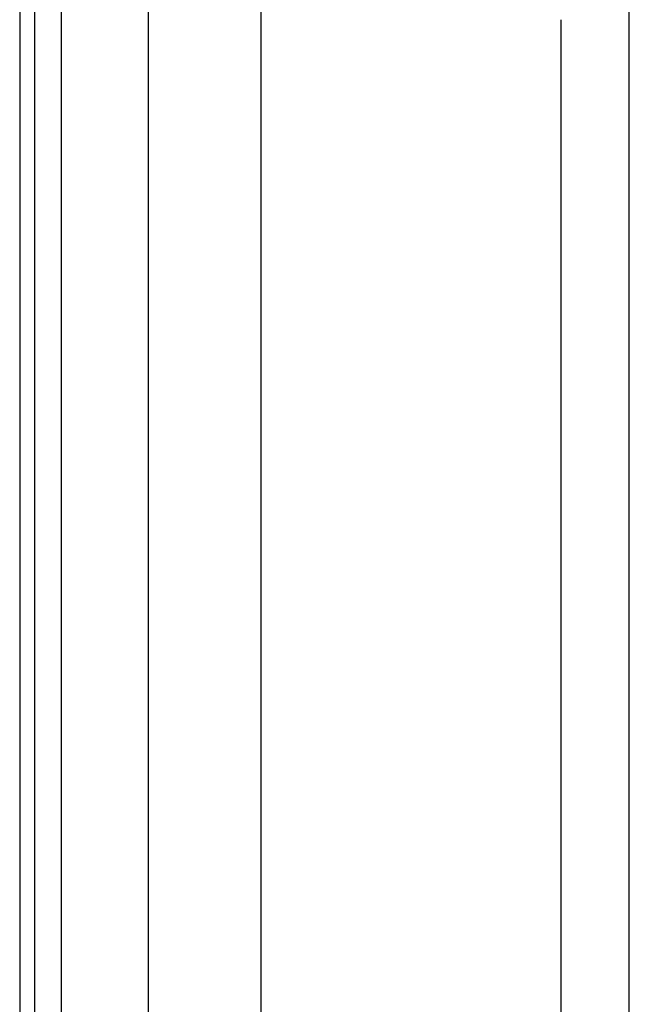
# Model space of a CAD drawing. Header units: inches. Extents: x 3 to 112, y 6 to 61.
# Tile 57 of 140: x 3.35 to 5.49, y 30.01 to 33.46. Entities that reach past the tile are written whole.
import ezdxf

# ---------------------------------------------------------------- set-up
doc = ezdxf.new("R2010")
doc.units = ezdxf.units.IN
doc.header["$MEASUREMENT"] = 0
doc.layers.add('Visible Edges(ANSI)', color=7, linetype='Continuous', lineweight=25)
doc.layers.add('Visible Tangent Edges(ANSI)', color=7, linetype='Continuous', lineweight=25)

msp = doc.modelspace()

# ---------------------------------------------------------------- linework, layer by layer
at = {"layer": 'Visible Edges(ANSI)'}
for p, q in [((3.3481, 43.0257), (3.3481, 13.5147)), ((3.4011, 13.5147), (3.4011, 43.0257)), ((3.8001, 18.0016), (3.8001, 38.5387)), ((4.1938, 38.5378), (4.1938, 18.0025)), ((5.4851, 29.6842), (5.4851, 33.5434)), ((5.2459, 29.7702), (5.2459, 33.4574))]:
    msp.add_line(p, q, dxfattribs=at)
at = {"layer": 'Visible Tangent Edges(ANSI)'}
msp.add_line((3.4941, 13.5147), (3.4941, 43.0257), dxfattribs=at)

doc.saveas('drawing.dxf')
